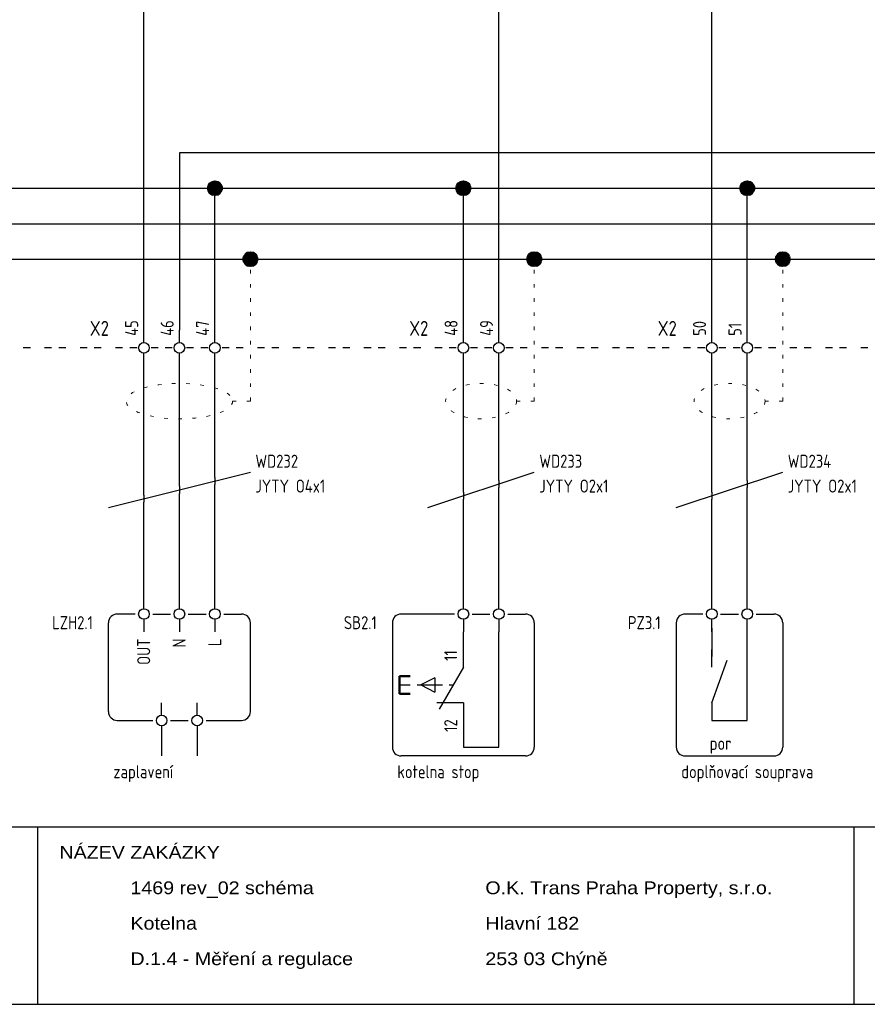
# Model space of a CAD drawing. Header units: millimetres. Extents: x 8 to 412, y 5 to 282.
# Tile 2 of 4: x 158 to 277, y 5 to 144. Entities that reach past the tile are written whole.
import ezdxf
from ezdxf.enums import TextEntityAlignment as Align

# ---------------------------------------------------------------- set-up
doc = ezdxf.new("R2010")
doc.units = ezdxf.units.MM
doc.linetypes.add('Caddy_Dot', pattern=[2, 0.5, -1.5])
doc.linetypes.add('Caddy_Solid', pattern=[0])
doc.layers.add('Caddy_1', color=7, linetype='Caddy_Solid', lineweight=25)
doc.layers.add('Caddy_4', color=7, linetype='Caddy_Dot', lineweight=18)
doc.styles.add('Caddy_Arial', font='arial.ttf', dxfattribs={"width": 1.1})
doc.styles.add('Caddy_Vectorfont1p', font='isocp___.ttf', dxfattribs={"width": 0.9})
pattern_1 = [(28.64789, (0, 0), (-0.047942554, 0.087758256), []), (118.64789, (0, 0), (-0.087758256, -0.047942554), [])]

# ---------------------------------------------------------------- blocks, each defined once
blk = doc.blocks.new('50A22FA9BB23')
at = {"layer": 'Caddy_1', "color": 7, "linetype": 'Caddy_Solid', "lineweight": 25}
for p, q in [((7.5, 30), (412.5, 30)), ((160, 30), (160, 5)), ((275, 30), (275, 5)), ((7.5, 5), (412.5, 5))]:
    blk.add_line(p, q, dxfattribs=at)
at = {"layer": 'Caddy_1', "color": 7, "lineweight": 25, "style": 'Caddy_Arial', "width": 1.1}
for s, p in [('NÁZEV ZAKÁZKY', (163.1, 25.52)), ('1469 rev_02 schéma', (173.1, 20.52)), ('O.K. Trans Praha Property, s.r.o.', (223.1, 20.52)), ('Kotelna', (173.1, 15.52)), ('Hlavní 182', (223.1, 15.52)), ('D.1.4 - Měření a regulace', (173.1, 10.52)), ('253 03 Chýně', (223.1, 10.52))]:
    blk.add_text(s, height=1.8, dxfattribs=at).set_placement(p)
blk = doc.blocks.new('DCFFC1D46EBA')
at = {"layer": 'Caddy_1', "color": 7, "linetype": 'Caddy_Solid', "lineweight": 25}
for p, q in [((159, 97.5), (158, 97.5)), ((162, 97.5), (161, 97.5)), ((164, 97.5), (163, 97.5)), ((167, 97.5), (166, 97.5)), ((169, 97.5), (168, 97.5)), ((172, 97.5), (171, 97.5)), ((174, 97.5), (173, 97.5)), ((177, 97.5), (176, 97.5)), ((179, 97.5), (178, 97.5)), ((182, 97.5), (181, 97.5)), ((184, 97.5), (183, 97.5)), ((187, 97.5), (186, 97.5)), ((189, 97.5), (188, 97.5)), ((192, 97.5), (191, 97.5)), ((194, 97.5), (193, 97.5)), ((197, 97.5), (196, 97.5)), ((199, 97.5), (198, 97.5)), ((202, 97.5), (201, 97.5)), ((204, 97.5), (203, 97.5)), ((207, 97.5), (206, 97.5)), ((209, 97.5), (208, 97.5)), ((212, 97.5), (211, 97.5)), ((214, 97.5), (213, 97.5)), ((217, 97.5), (216, 97.5)), ((219, 97.5), (218, 97.5)), ((222, 97.5), (221, 97.5)), ((224, 97.5), (223, 97.5)), ((227, 97.5), (226, 97.5)), ((229, 97.5), (228, 97.5)), ((232, 97.5), (231, 97.5)), ((234, 97.5), (233, 97.5)), ((237, 97.5), (236, 97.5)), ((239, 97.5), (238, 97.5)), ((242, 97.5), (241, 97.5)), ((244, 97.5), (243, 97.5)), ((247, 97.5), (246, 97.5)), ((249, 97.5), (248, 97.5)), ((252, 97.5), (251, 97.5)), ((254, 97.5), (253, 97.5)), ((257, 97.5), (256, 97.5)), ((259, 97.5), (258, 97.5)), ((262, 97.5), (261, 97.5)), ((264, 97.5), (263, 97.5)), ((267, 97.5), (266, 97.5)), ((269, 97.5), (268, 97.5)), ((272, 97.5), (271, 97.5)), ((274, 97.5), (273, 97.5)), ((277, 97.5), (276, 97.5))]:
    blk.add_line(p, q, dxfattribs=at)
blk = doc.blocks.new('89E1DA821C80')
at = {"layer": 'Caddy_1', "color": 7, "linetype": 'Caddy_Solid', "lineweight": 25}
for p, q in [((175, 62.5), (175, 65)), ((180, 62.5), (180, 65)), ((185, 62.5), (185, 65)), ((175, 60.75), (175, 62.5)), ((180, 60.75), (180, 62.5)), ((185, 60.75), (185, 62.5)), ((173.75, 60), (171.25, 60)), ((176.25, 60), (178.75, 60)), ((181.25, 60), (183.75, 60)), ((186.25, 60), (188.75, 60)), ((170, 46.25), (170, 58.75)), ((175, 59.25), (175, 57.5)), ((180, 59.25), (180, 57.5)), ((185, 59.25), (185, 57.5)), ((190, 46.25), (190, 58.75)), ((177.5, 45.75), (177.5, 47.5)), ((182.5, 45.75), (182.5, 47.5)), ((171.25, 45), (176.25, 45)), ((178.75, 45), (181.25, 45)), ((183.75, 45), (188.75, 45)), ((177.5, 44.25), (177.5, 42.5)), ((182.5, 44.25), (182.5, 42.5)), ((177.5, 42.5), (177.5, 40)), ((182.5, 42.5), (182.5, 40))]:
    blk.add_line(p, q, dxfattribs=at)
for centre in [(175, 60), (180, 60), (185, 60), (177.5, 45), (182.5, 45)]:
    blk.add_circle(centre, 0.75, dxfattribs=at)
for centre, start_param, end_param in [((171.25, 58.75), 1.570796, 3.141593), ((188.75, 58.75), 0, 1.570796), ((171.25, 46.25), 3.141593, 4.712389), ((188.75, 46.25), 4.712389, 6.283185)]:
    blk.add_ellipse(centre, major_axis=(1.25, 0), ratio=1, start_param=start_param, end_param=end_param, dxfattribs=at)
at = {"layer": 'Caddy_1', "color": 7, "lineweight": 25, "style": 'Caddy_Vectorfont1p', "width": 0.9}
for s, height, p in [('OUT', 1.838, (175.89, 56.55)), ('N', 1.84, (180.89, 56.55)), ('L', 1.84, (185.89, 56.55))]:
    blk.add_text(s, height=height, rotation=90, dxfattribs=at).set_placement(p, align=Align.RIGHT)
blk.add_attdef('$TAG160010', text='', height=1.84, dxfattribs=at).set_placement((167.8, 57.86), align=Align.RIGHT)
blk.add_attdef('$TAG160030', (170.7, 36.86), '', height=1.84, dxfattribs=at)
blk = doc.blocks.new('5C54979D97AB')
at = {"layer": 'Caddy_1', "color": 7, "linetype": 'Caddy_Solid', "lineweight": 25}
for p, q in [((175, 98.25), (175, 100)), ((175, 95), (175, 96.75))]:
    blk.add_line(p, q, dxfattribs=at)
blk.add_circle((175, 97.5), 0.75, dxfattribs=at)
at = {"layer": 'Caddy_1', "color": 7, "lineweight": 25, "style": 'Caddy_Vectorfont1p', "width": 0.9}
blk.add_text('45', height=1.838, rotation=90, dxfattribs=at).set_placement((174.19, 99.2))
blk.add_attdef('$TAG160010', text='', height=2.1, dxfattribs=at).set_placement((170.07, 99.2), align=Align.RIGHT)
blk = doc.blocks.new('3213B62241E1')
at = {"layer": 'Caddy_1', "color": 7, "linetype": 'Caddy_Solid', "lineweight": 25}
for p, q in [((180, 98.25), (180, 100)), ((180, 95), (180, 96.75))]:
    blk.add_line(p, q, dxfattribs=at)
blk.add_circle((180, 97.5), 0.75, dxfattribs=at)
at = {"layer": 'Caddy_1', "color": 7, "lineweight": 25, "style": 'Caddy_Vectorfont1p', "width": 0.9}
blk.add_text('46', height=1.838, rotation=90, dxfattribs=at).set_placement((179.19, 99.2))
blk = doc.blocks.new('FD483AF3DDBC')
at = {"layer": 'Caddy_1', "color": 7, "linetype": 'Caddy_Solid', "lineweight": 25}
for p, q in [((185, 98.25), (185, 100)), ((185, 95), (185, 96.75))]:
    blk.add_line(p, q, dxfattribs=at)
blk.add_circle((185, 97.5), 0.75, dxfattribs=at)
at = {"layer": 'Caddy_1', "color": 7, "lineweight": 25, "style": 'Caddy_Vectorfont1p', "width": 0.9}
blk.add_text('47', height=1.838, rotation=90, dxfattribs=at).set_placement((184.19, 99.2))
blk = doc.blocks.new('D292B522C530')
at = {"layer": 'Caddy_4', "color": 7, "linetype": 'Caddy_Dot', "lineweight": 18}
blk.add_line((187.5, 90), (190, 90), dxfattribs=at)
blk.add_ellipse((180, 90), major_axis=(7.5, 0), ratio=0.333333, dxfattribs=at)
blk = doc.blocks.new('7D649769694C')
at = {"layer": 'Caddy_4', "color": 7, "linetype": 'Caddy_Dot', "lineweight": 18}
blk.add_line((190, 90), (190, 110), dxfattribs=at)
at = {"layer": 'Caddy_4'}
blk.add_blockref('D292B522C530', (0, 0, 1), dxfattribs=at)
blk = doc.blocks.new('94E09B9E0A92')
at = {"layer": 'Caddy_1', "color": 7, "linetype": 'Caddy_Solid', "lineweight": 25}
blk.add_line((175, 76.75), (175, 75.75), dxfattribs=at)
at = {"layer": 'Caddy_1', "color": 7, "lineweight": 25, "style": 'Caddy_Vectorfont1p', "width": 0.9}
for tag, p in [('$TAG160010', (190.7, 80.61)), ('$TAG160040', (190.7, 77.11))]:
    blk.add_attdef(tag, p, '', height=1.84, dxfattribs=at)
blk = doc.blocks.new('C0F038D962EE')
at = {"layer": 'Caddy_1', "color": 7, "linetype": 'Caddy_Solid', "lineweight": 25}
blk.add_line((180, 78), (180, 77), dxfattribs=at)
blk = doc.blocks.new('1B1DB0F13590')
at = {"layer": 'Caddy_1', "color": 7, "linetype": 'Caddy_Solid', "lineweight": 25}
blk.add_line((185, 79.25), (185, 78.25), dxfattribs=at)
blk = doc.blocks.new('0372325086F9')
at = {"layer": 'Caddy_1', "color": 7, "linetype": 'Caddy_Solid', "lineweight": 25}
for p, q in [((220, 62.5), (220, 65)), ((225, 62.5), (225, 65)), ((220, 60.75), (220, 62.5)), ((225, 60.75), (225, 62.5)), ((218.75, 60), (211.25, 60)), ((221.25, 60), (223.75, 60)), ((226.25, 60), (228.75, 60)), ((210, 58.75), (210, 41.25)), ((220, 59.25), (220, 57.5)), ((225, 59.25), (225, 57.5)), ((230, 58.75), (230, 41.25)), ((220, 55), (220, 57.5)), ((225, 41.25), (225, 57.5)), ((220, 52.5), (220, 55)), ((220, 52.5), (216.58, 46.58)), ((211, 50), (212.5, 50)), ((213.5, 50), (216.5, 50)), ((216, 51), (214, 50)), ((214, 50), (216, 49)), ((215.5, 50), (217.06, 50)), ((216, 51), (216, 49)), ((218, 50), (218.56, 50)), ((220, 47.5), (216.25, 47.5)), ((220, 47.5), (220, 45)), ((220, 45), (220, 41.25)), ((220, 41.25), (225, 41.25)), ((228.75, 40), (211.25, 40))]:
    blk.add_line(p, q, dxfattribs=at)
at = {"layer": 'Caddy_1', "color": 7, "linetype": 'Caddy_Solid', "lineweight": 50}
for p, q in [((211, 51.25), (211, 48.75)), ((211, 51.25), (212.5, 51.25)), ((211, 48.75), (212.5, 48.75))]:
    blk.add_line(p, q, dxfattribs=at)
at = {"layer": 'Caddy_1', "color": 7, "linetype": 'Caddy_Solid', "lineweight": 25}
for centre in [(220, 60), (225, 60)]:
    blk.add_circle(centre, 0.75, dxfattribs=at)
for centre, start_param, end_param in [((211.25, 58.75), 1.570796, 3.141593), ((228.75, 58.75), 0, 1.570796), ((211.25, 41.25), 3.141593, 4.712389), ((228.75, 41.25), 4.712389, 6.283185)]:
    blk.add_ellipse(centre, major_axis=(1.25, 0), ratio=1, start_param=start_param, end_param=end_param, dxfattribs=at)
at = {"layer": 'Caddy_1', "color": 7, "lineweight": 25, "style": 'Caddy_Vectorfont1p', "width": 0.9}
for tag, p in [('$TAG175000_02', (219.14, 53.4)), ('$TAG175000_03', (219.14, 43.4))]:
    blk.add_attdef(tag, p, '', height=1.84, rotation=90, dxfattribs=at)
blk.add_attdef('$TAG160010', text='', height=1.84, dxfattribs=at).set_placement((207.8, 57.86), align=Align.RIGHT)
blk.add_attdef('$TAG160030', (210.7, 36.86), '', height=1.84, dxfattribs=at)
blk = doc.blocks.new('86638F6FAB90')
at = {"layer": 'Caddy_1', "color": 7, "linetype": 'Caddy_Solid', "lineweight": 25}
for p, q in [((220, 98.25), (220, 100)), ((220, 95), (220, 96.75))]:
    blk.add_line(p, q, dxfattribs=at)
blk.add_circle((220, 97.5), 0.75, dxfattribs=at)
at = {"layer": 'Caddy_1', "color": 7, "lineweight": 25, "style": 'Caddy_Vectorfont1p', "width": 0.9}
blk.add_text('48', height=1.838, rotation=90, dxfattribs=at).set_placement((219.19, 99.2))
blk.add_attdef('$TAG160010', text='', height=2.1, dxfattribs=at).set_placement((215.07, 99.2), align=Align.RIGHT)
blk = doc.blocks.new('7AA2FC365546')
at = {"layer": 'Caddy_1', "color": 7, "linetype": 'Caddy_Solid', "lineweight": 25}
for p, q in [((225, 98.25), (225, 100)), ((225, 95), (225, 96.75))]:
    blk.add_line(p, q, dxfattribs=at)
blk.add_circle((225, 97.5), 0.75, dxfattribs=at)
at = {"layer": 'Caddy_1', "color": 7, "lineweight": 25, "style": 'Caddy_Vectorfont1p', "width": 0.9}
blk.add_text('49', height=1.838, rotation=90, dxfattribs=at).set_placement((224.19, 99.2))
blk = doc.blocks.new('0692FF48E9B3')
at = {"layer": 'Caddy_1', "color": 7, "linetype": 'Caddy_Solid', "lineweight": 25}
blk.add_line((220, 77.17), (220, 76.17), dxfattribs=at)
at = {"layer": 'Caddy_1', "color": 7, "lineweight": 25, "style": 'Caddy_Vectorfont1p', "width": 0.9}
for tag, p in [('$TAG160010', (230.7, 80.61)), ('$TAG160040', (230.7, 77.11))]:
    blk.add_attdef(tag, p, '', height=1.84, dxfattribs=at)
blk = doc.blocks.new('D5D4AC41AD61')
at = {"layer": 'Caddy_1', "color": 7, "linetype": 'Caddy_Solid', "lineweight": 25}
blk.add_line((225, 78.83), (225, 77.83), dxfattribs=at)
blk = doc.blocks.new('0381D358A0A3')
at = {"layer": 'Caddy_4', "color": 7, "linetype": 'Caddy_Dot', "lineweight": 18}
blk.add_line((227.5, 90), (230, 90), dxfattribs=at)
blk.add_ellipse((222.5, 90), major_axis=(5, 0), ratio=0.5, dxfattribs=at)
blk = doc.blocks.new('D1D965FE5AA7')
at = {"layer": 'Caddy_4', "color": 7, "linetype": 'Caddy_Dot', "lineweight": 18}
blk.add_line((230, 90), (230, 110), dxfattribs=at)
at = {"layer": 'Caddy_4'}
blk.add_blockref('0381D358A0A3', (0, 0, 1), dxfattribs=at)
blk = doc.blocks.new('1F3EAA6A668B')
at = {"layer": 'Caddy_1', "color": 7, "linetype": 'Caddy_Solid', "lineweight": 25}
for p, q in [((255, 62.5), (255, 65)), ((260, 62.5), (260, 65)), ((255, 60.75), (255, 62.5)), ((260, 60.75), (260, 62.5)), ((253.75, 60), (251.25, 60)), ((256.25, 60), (258.75, 60)), ((261.25, 60), (263.75, 60)), ((250, 58.75), (250, 41.25)), ((255, 57.5), (255, 59.25)), ((260, 57.5), (260, 59.25)), ((265, 58.75), (265, 41.25)), ((255, 58), (255, 54)), ((260, 45), (260, 58)), ((255, 52.5), (255, 55)), ((255, 52.5), (255, 55)), ((255, 47.5), (257.18, 53.5)), ((255, 47.5), (255, 45)), ((255, 47.5), (255, 45)), ((255, 45), (260, 45)), ((251.25, 40), (263.75, 40))]:
    blk.add_line(p, q, dxfattribs=at)
for centre in [(255, 60), (260, 60)]:
    blk.add_circle(centre, 0.75, dxfattribs=at)
for centre, start_param, end_param in [((251.25, 58.75), 1.570796, 3.141593), ((263.75, 58.75), 0, 1.570796), ((251.25, 41.25), 3.141593, 4.712389), ((263.75, 41.25), 4.712389, 6.283185)]:
    blk.add_ellipse(centre, major_axis=(1.25, 0), ratio=1, start_param=start_param, end_param=end_param, dxfattribs=at)
at = {"layer": 'Caddy_1', "color": 7, "lineweight": 25, "style": 'Caddy_Vectorfont1p', "width": 0.9}
blk.add_text('por', height=1.838, dxfattribs=at).set_placement((254.7, 40.86))
blk.add_attdef('$TAG160010', text='', height=1.84, dxfattribs=at).set_placement((247.8, 57.86), align=Align.RIGHT)
blk.add_attdef('$TAG160030', (250.7, 36.86), '', height=1.84, dxfattribs=at)
blk = doc.blocks.new('6739CC5C6EC1')
at = {"layer": 'Caddy_1', "color": 7, "linetype": 'Caddy_Solid', "lineweight": 25}
for p, q in [((255, 98.25), (255, 100)), ((255, 95), (255, 96.75))]:
    blk.add_line(p, q, dxfattribs=at)
blk.add_circle((255, 97.5), 0.75, dxfattribs=at)
at = {"layer": 'Caddy_1', "color": 7, "lineweight": 25, "style": 'Caddy_Vectorfont1p', "width": 0.9}
blk.add_text('50', height=1.838, rotation=90, dxfattribs=at).set_placement((254.19, 99.2))
blk.add_attdef('$TAG160010', text='', height=2.1, dxfattribs=at).set_placement((250.07, 99.2), align=Align.RIGHT)
blk = doc.blocks.new('7860439AAD6E')
at = {"layer": 'Caddy_1', "color": 7, "linetype": 'Caddy_Solid', "lineweight": 25}
for p, q in [((260, 98.25), (260, 100)), ((260, 95), (260, 96.75))]:
    blk.add_line(p, q, dxfattribs=at)
blk.add_circle((260, 97.5), 0.75, dxfattribs=at)
at = {"layer": 'Caddy_1', "color": 7, "lineweight": 25, "style": 'Caddy_Vectorfont1p', "width": 0.9}
blk.add_text('51', height=1.838, rotation=90, dxfattribs=at).set_placement((259.19, 99.2))
blk = doc.blocks.new('D09C69B07633')
at = {"layer": 'Caddy_1', "color": 7, "linetype": 'Caddy_Solid', "lineweight": 25}
blk.add_line((255, 77.17), (255, 76.17), dxfattribs=at)
at = {"layer": 'Caddy_1', "color": 7, "lineweight": 25, "style": 'Caddy_Vectorfont1p', "width": 0.9}
for tag, p in [('$TAG160010', (265.7, 80.61)), ('$TAG160040', (265.7, 77.11))]:
    blk.add_attdef(tag, p, '', height=1.84, dxfattribs=at)
blk = doc.blocks.new('7B09587EB564')
at = {"layer": 'Caddy_1', "color": 7, "linetype": 'Caddy_Solid', "lineweight": 25}
blk.add_line((260, 78.83), (260, 77.83), dxfattribs=at)
blk = doc.blocks.new('4A5EE7936BA5')
at = {"layer": 'Caddy_4', "color": 7, "linetype": 'Caddy_Dot', "lineweight": 18}
blk.add_line((262.5, 90), (265, 90), dxfattribs=at)
blk.add_ellipse((257.5, 90), major_axis=(5, 0), ratio=0.5, dxfattribs=at)
blk = doc.blocks.new('190B4564D53A')
at = {"layer": 'Caddy_4', "color": 7, "linetype": 'Caddy_Dot', "lineweight": 18}
blk.add_line((265, 90), (265, 110), dxfattribs=at)
at = {"layer": 'Caddy_4'}
blk.add_blockref('4A5EE7936BA5', (0, 0, 1), dxfattribs=at)

msp = doc.modelspace()

# ---------------------------------------------------------------- hatches: boundary and pattern name
at = {"layer": 'Caddy_1', "true_color": 0xff0000}
h = msp.add_hatch(dxfattribs=at)
h.set_pattern_fill('_USER', color=1, scale=0.1, angle=28.6479, style=0, double=1, pattern_type=0)
h.set_pattern_definition(pattern_1)
edge = h.paths.add_edge_path(flags=0)
edge.add_arc((185, 120), 1, 0, 360)
h = msp.add_hatch(dxfattribs=at)
h.set_pattern_fill('_USER', color=1, scale=0.1, angle=28.6479, style=0, double=1, pattern_type=0)
h.set_pattern_definition(pattern_1)
edge = h.paths.add_edge_path(flags=0)
edge.add_arc((220, 120), 1, 0, 360)
h = msp.add_hatch(dxfattribs=at)
h.set_pattern_fill('_USER', color=1, scale=0.1, angle=28.6479, style=0, double=1, pattern_type=0)
h.set_pattern_definition(pattern_1)
edge = h.paths.add_edge_path(flags=0)
edge.add_arc((260, 120), 1, 0, 360)
at = {"layer": 'Caddy_1', "true_color": 0x7cfc00}
h = msp.add_hatch(dxfattribs=at)
h.set_pattern_fill('_USER', color=70, scale=0.1, angle=28.6479, style=0, double=1, pattern_type=0)
h.set_pattern_definition(pattern_1)
edge = h.paths.add_edge_path(flags=0)
edge.add_arc((190, 110), 1, 0, 360)
h = msp.add_hatch(dxfattribs=at)
h.set_pattern_fill('_USER', color=70, scale=0.1, angle=28.6479, style=0, double=1, pattern_type=0)
h.set_pattern_definition(pattern_1)
edge = h.paths.add_edge_path(flags=0)
edge.add_arc((230, 110), 1, 0, 360)
h = msp.add_hatch(dxfattribs=at)
h.set_pattern_fill('_USER', color=70, scale=0.1, angle=28.6479, style=0, double=1, pattern_type=0)
h.set_pattern_definition(pattern_1)
edge = h.paths.add_edge_path(flags=0)
edge.add_arc((265, 110), 1, 0, 360)

# ---------------------------------------------------------------- linework, layer by layer
at = {"layer": 'Caddy_1', "color": 7, "linetype": 'Caddy_Solid', "lineweight": 25}
for p, q in [((175, 100), (175, 160)), ((225, 100), (225, 155)), ((255, 100), (255, 150)), ((180, 125), (180, 100)), ((315, 125), (180, 125)), ((185, 100), (185, 120)), ((220, 100), (220, 120)), ((260, 100), (260, 120)), ((175, 76.75), (175, 95)), ((180, 78), (180, 95)), ((185, 79.25), (185, 95)), ((220, 77.17), (220, 95)), ((225, 78.83), (225, 95)), ((255, 77.17), (255, 95)), ((260, 78.83), (260, 95)), ((170, 75), (190, 80)), ((215, 75), (230, 80)), ((250, 75), (265, 80)), ((185, 65), (185, 78.25)), ((225, 65), (225, 77.83)), ((260, 65), (260, 77.83)), ((180, 65), (180, 77)), ((175, 65), (175, 75.75)), ((220, 65), (220, 76.17)), ((255, 65), (255, 76.17))]:
    msp.add_line(p, q, dxfattribs=at)
at = {"layer": 'Caddy_1', "color": 1, "linetype": 'Caddy_Solid', "lineweight": 25, "true_color": 0xff0000}
for p, q in [((140, 120), (185, 120)), ((185, 120), (220, 120)), ((220, 120), (260, 120)), ((260, 120), (310, 120))]:
    msp.add_line(p, q, dxfattribs=at)
at = {"layer": 'Caddy_1', "color": 150, "linetype": 'Caddy_Solid', "lineweight": 25, "true_color": 0x1e90ff}
msp.add_line((25, 115), (355, 115), dxfattribs=at)
at = {"layer": 'Caddy_1', "color": 70, "linetype": 'Caddy_Solid', "lineweight": 25, "true_color": 0x7cfc00}
for p, q in [((145, 110), (190, 110)), ((190, 110), (230, 110)), ((230, 110), (265, 110)), ((265, 110), (395, 110))]:
    msp.add_line(p, q, dxfattribs=at)
at = {"layer": 'Caddy_1', "color": 1, "lineweight": 40, "true_color": 0xff0000}
for centre in [(185, 120), (220, 120), (260, 120)]:
    msp.add_circle(centre, 1, dxfattribs=at)
at = {"layer": 'Caddy_1', "color": 70, "lineweight": 40, "true_color": 0x7cfc00}
for centre in [(190, 110), (230, 110), (265, 110)]:
    msp.add_circle(centre, 1, dxfattribs=at)

# ---------------------------------------------------------------- block references
at = {"layer": 'Caddy_1'}
for name in ['50A22FA9BB23', '3213B62241E1', 'FD483AF3DDBC', '7AA2FC365546', '7860439AAD6E', 'DCFFC1D46EBA', '1B1DB0F13590', 'C0F038D962EE', 'D5D4AC41AD61', '7B09587EB564']:
    msp.add_blockref(name, (0, 0, 1), dxfattribs=at)
ref = msp.add_blockref('5C54979D97AB', (0, 0, 1), dxfattribs=at)
ref.add_attrib('$TAG160010', 'X2', dxfattribs={"color": 7, "lineweight": 25, "height": 2.1, "style": 'Caddy_Vectorfont1p', "width": 0.9}).set_placement((170.07, 99.2), align=Align.RIGHT)
ref = msp.add_blockref('86638F6FAB90', (0, 0, 1), dxfattribs=at)
ref.add_attrib('$TAG160010', 'X2', dxfattribs={"color": 7, "lineweight": 25, "height": 2.1, "style": 'Caddy_Vectorfont1p', "width": 0.9}).set_placement((215.07, 99.2), align=Align.RIGHT)
ref = msp.add_blockref('6739CC5C6EC1', (0, 0, 1), dxfattribs=at)
ref.add_attrib('$TAG160010', 'X2', dxfattribs={"color": 7, "lineweight": 25, "height": 2.1, "style": 'Caddy_Vectorfont1p', "width": 0.9}).set_placement((250.07, 99.2), align=Align.RIGHT)
ref = msp.add_blockref('94E09B9E0A92', (0, 0, 1), dxfattribs=at)
ref.add_attrib('$TAG160010', 'WD232', (190.7, 80.61), dxfattribs={"color": 7, "lineweight": 25, "height": 1.838, "style": 'Caddy_Vectorfont1p', "width": 0.9})
ref.add_attrib('$TAG160040', 'JYTY O4x1', (190.7, 77.11), dxfattribs={"color": 7, "lineweight": 25, "height": 1.838, "style": 'Caddy_Vectorfont1p', "width": 0.9})
ref = msp.add_blockref('0692FF48E9B3', (0, 0, 1), dxfattribs=at)
ref.add_attrib('$TAG160010', 'WD233', (230.7, 80.61), dxfattribs={"color": 7, "lineweight": 25, "height": 1.838, "style": 'Caddy_Vectorfont1p', "width": 0.9})
ref.add_attrib('$TAG160040', 'JYTY O2x1', (230.7, 77.11), dxfattribs={"color": 7, "lineweight": 25, "height": 1.838, "style": 'Caddy_Vectorfont1p', "width": 0.9})
ref = msp.add_blockref('D09C69B07633', (0, 0, 1), dxfattribs=at)
ref.add_attrib('$TAG160010', 'WD234', (265.7, 80.61), dxfattribs={"color": 7, "lineweight": 25, "height": 1.838, "style": 'Caddy_Vectorfont1p', "width": 0.9})
ref.add_attrib('$TAG160040', 'JYTY O2x1', (265.7, 77.11), dxfattribs={"color": 7, "lineweight": 25, "height": 1.838, "style": 'Caddy_Vectorfont1p', "width": 0.9})
ref = msp.add_blockref('89E1DA821C80', (0, 0, 1), dxfattribs=at)
ref.add_attrib('$TAG160030', 'zaplavení', (170.7, 36.86), dxfattribs={"color": 7, "lineweight": 25, "height": 1.838, "style": 'Caddy_Vectorfont1p', "width": 0.9})
ref.add_attrib('$TAG160010', 'LZH2.1', dxfattribs={"color": 7, "lineweight": 25, "height": 1.838, "style": 'Caddy_Vectorfont1p', "width": 0.9}).set_placement((167.8, 57.86), align=Align.RIGHT)
ref = msp.add_blockref('0372325086F9', (0, 0, 1), dxfattribs=at)
ref.add_attrib('$TAG160030', 'kotelna stop', (210.7, 36.86), dxfattribs={"color": 7, "lineweight": 25, "height": 1.8375, "style": 'Caddy_Vectorfont1p', "width": 0.9})
ref.add_attrib('$TAG160010', 'SB2.1', dxfattribs={"color": 7, "lineweight": 25, "height": 1.838, "style": 'Caddy_Vectorfont1p', "width": 0.9}).set_placement((207.8, 57.86), align=Align.RIGHT)
ref.add_attrib('$TAG175000_02', '11', (219.14, 53.4), dxfattribs={"color": 7, "lineweight": 25, "height": 1.838, "rotation": 90, "style": 'Caddy_Vectorfont1p', "width": 0.9})
ref.add_attrib('$TAG175000_03', '12', (219.14, 43.4), dxfattribs={"color": 7, "lineweight": 25, "height": 1.838, "rotation": 90, "style": 'Caddy_Vectorfont1p', "width": 0.9})
ref = msp.add_blockref('1F3EAA6A668B', (0, 0, 1), dxfattribs=at)
ref.add_attrib('$TAG160030', 'doplňovací souprava', (250.7, 36.86), dxfattribs={"color": 7, "lineweight": 25, "height": 1.8375, "style": 'Caddy_Vectorfont1p', "width": 0.9})
ref.add_attrib('$TAG160010', 'PZ3.1', dxfattribs={"color": 7, "lineweight": 25, "height": 1.838, "style": 'Caddy_Vectorfont1p', "width": 0.9}).set_placement((247.8, 57.86), align=Align.RIGHT)
at = {"layer": 'Caddy_4'}
for name in ['7D649769694C', 'D1D965FE5AA7', '190B4564D53A']:
    msp.add_blockref(name, (0, 0, 1), dxfattribs=at)

doc.saveas('drawing.dxf')
